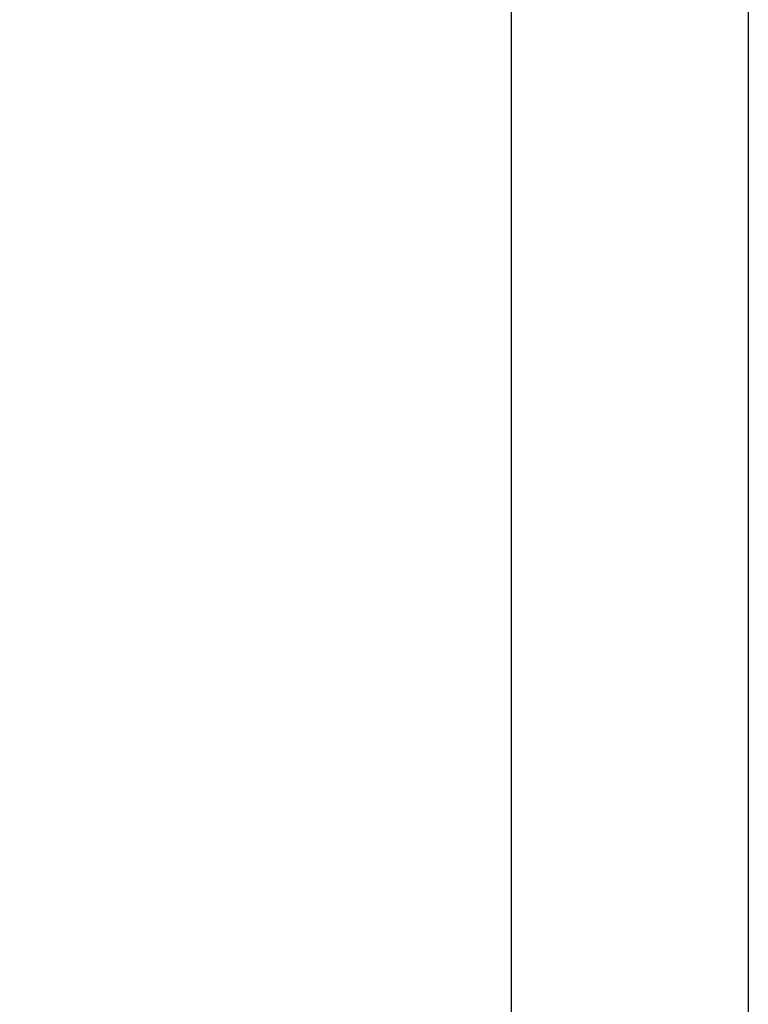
# Model space of a CAD drawing. Extents: x 68 to 125, y 76 to 211.
# Tile 27 of 89: x 81.13 to 84.68, y 127.95 to 132.75. Entities that reach past the tile are written whole.
import ezdxf

# ---------------------------------------------------------------- set-up
doc = ezdxf.new("R2010")
doc.units = 0
doc.layers.add('MAKE2D___U_53EF_U_89C1_U_0', color=7, linetype='CONTINUOUS')

msp = doc.modelspace()

# ---------------------------------------------------------------- linework, layer by layer
at = {"layer": 'MAKE2D___U_53EF_U_89C1_U_0', "color": 7}
msp.add_open_spline([(76.6301, 171.8462), (76.6365, 172.0291), (76.6429, 172.212), (76.6494, 172.3949), (76.6542, 172.5318), (76.6757, 172.6201), (76.7055, 172.684), (76.7354, 172.7479), (76.7736, 172.7874), (76.8177, 172.8098), (76.9058, 172.8546), (77.0174, 172.831), (77.1463, 172.7568), (77.2752, 172.6827), (77.4214, 172.5581), (77.586, 172.3796), (77.7507, 172.201), (77.9339, 171.9685), (78.1484, 171.6443), (79.708, 169.2881), (81.2675, 166.9319), (82.827, 164.5757), (84.1082, 162.6401), (84.68, 160.7402), (84.68, 158.419), (84.68, 136.476), (84.68, 114.533), (84.68, 92.59), (84.68, 90.2689), (84.1082, 88.3689), (82.827, 86.4333), (81.2675, 84.0771), (79.708, 81.7209), (78.1484, 79.3647), (77.9339, 79.0405), (77.7507, 78.808), (77.586, 78.6295), (77.4214, 78.4509), (77.2752, 78.3263), (77.1463, 78.2522), (77.0174, 78.1781), (76.9058, 78.1544), (76.8177, 78.1992), (76.7736, 78.2216), (76.7354, 78.2612), (76.7055, 78.325), (76.6757, 78.3889), (76.6542, 78.4772), (76.6494, 78.6142), (76.6429, 78.797), (76.6365, 78.9799), (76.6301, 79.1628), (76.6301, 110.0573), (76.6301, 140.9517), (76.6301, 171.8462), (78.3748, 169.2103), (80.1195, 166.5743), (81.8642, 163.9384), (83.0127, 162.2031), (83.5253, 160.4999), (83.5253, 158.419), (83.5253, 136.476), (83.5253, 114.533), (83.5253, 92.59), (83.5253, 90.5091), (83.0127, 88.8059), (81.8642, 87.0707), (80.1195, 84.4347), (78.3748, 81.7987), (76.6301, 79.1628)], degree=3, knots=[0, 0, 0, 0, 1, 1, 1, 2, 2, 2, 3, 3, 3, 4, 4, 4, 5, 5, 5, 6, 6, 6, 7, 7, 7, 8, 8, 8, 9, 9, 9, 10, 10, 10, 11, 11, 11, 12, 12, 12, 13, 13, 13, 14, 14, 14, 15, 15, 15, 16, 16, 16, 17, 17, 17, 18, 18, 18, 19, 19, 19, 20, 20, 20, 21, 21, 21, 22, 22, 22, 23, 23, 23, 23], dxfattribs=at)

doc.saveas('drawing.dxf')
